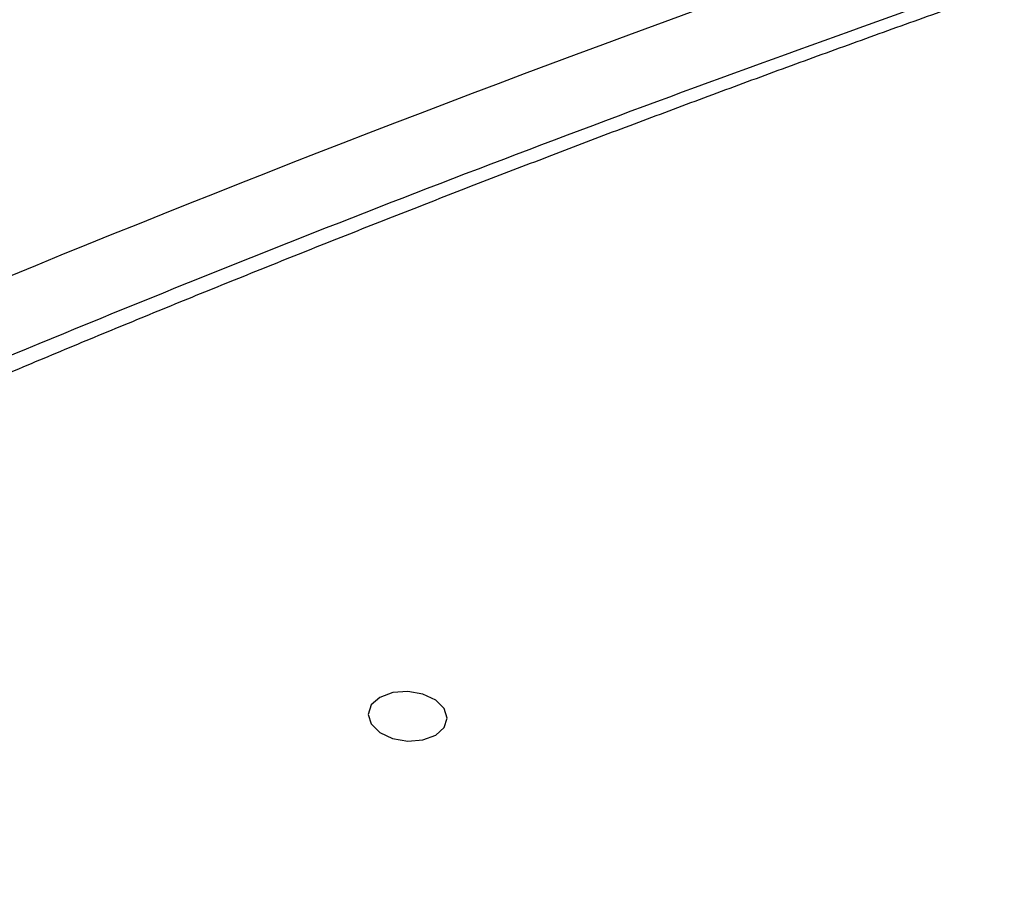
# Model space of a CAD drawing. Header units: millimetres. Extents: x 82 to 1337, y -230 to 1154.
# Tile 44 of 217: x 1116 to 1140, y -58 to -37. Entities that reach past the tile are written whole.
import ezdxf

# ---------------------------------------------------------------- set-up
doc = ezdxf.new("R2010")
doc.units = ezdxf.units.MM

msp = doc.modelspace()

# ---------------------------------------------------------------- linework, layer by layer
at = {"color": 7, "linetype": 'Continuous', "lineweight": 25, "flags": 128}
msp.add_lwpolyline([(1124.427, -53.574), (1124.217, -53.76), (1124.143, -53.988), (1124.216, -54.223), (1124.425, -54.43), (1124.737, -54.577), (1125.106, -54.641), (1125.475, -54.613), (1125.789, -54.498), (1125.998, -54.311), (1126.073, -54.083), (1126, -53.848), (1125.791, -53.641), (1125.479, -53.495), (1125.11, -53.43), (1124.74, -53.458), (1124.427, -53.574)], dxfattribs=at)
at = {"color": 7, "linetype": 'Continuous', "lineweight": 25}
for points, knots in [([(1011.725, -53.407), (1011.725, -53.407), (1011.825, -53.369), (1012.502, -53.09), (1015.791, -51.78), (1020.362, -49.84), (1035.309, -43.112), (1050.321, -35.382), (1066.897, -25.902), (1071.707, -23.1), (1085.484, -14.931), (1100.716, -5.344), (1119.627, 7.207), (1127.964, 12.879), (1133.817, 16.944), (1134.857, 17.656), (1135.015, 17.767)], [0.0831025, 0.0831025, 0.0831025, 0.0831025, 0.0831028, 0.085856, 0.101481, 0.1717935, 0.2030435, 0.4686685, 0.4999594, 0.5311685, 0.5624185, 0.7655435, 0.8124185, 0.898356, 0.913981, 0.916816, 0.916816, 0.916816, 0.916816]), ([(1019.399, -48.987), (1027.182, -45.299), (1042.745, -37.924), (1066.132, -25.462), (1089.494, -11.961), (1110.543, 1.076), (1123.744, 10.048), (1129.21, 13.764)], [0, 0, 0, 0, 0.212493, 0.424904, 0.637459, 0.84987, 1, 1, 1, 1]), ([(1146.069, -31.975), (1132.014, -36.604), (1118.528, -41.768), (1099.152, -50.315), (1092.835, -53.298), (1085.121, -57.196), (1083.587, -57.984), (1080.543, -59.575), (1079.033, -60.377), (1074.535, -62.807), (1071.581, -64.456), (1062.854, -69.491), (1057.215, -72.965), (1049.026, -78.351), (1046.341, -80.176), (1041.061, -83.885), (1038.469, -85.767), (1025.771, -95.297), (1016.424, -103.321), (1007.888, -111.745)], [0, 0, 0, 0, 0.25, 0.25, 0.375, 0.375, 0.40625, 0.40625, 0.4375, 0.4375, 0.5, 0.5, 0.625, 0.625, 0.6875, 0.6875, 0.75, 0.75, 1, 1, 1, 1]), ([(1146.098, -33.795), (1145.24, -34.081), (1144.382, -34.368), (1142.672, -34.948), (1140.115, -35.823), (1134.191, -37.907), (1122.526, -42.244), (1112.836, -46.253), (1103.354, -50.454), (1100.228, -51.887), (1094.044, -54.818), (1090.986, -56.317), (1084.953, -59.373), (1081.976, -60.932), (1076.104, -64.108), (1073.208, -65.727), (1058.961, -73.951), (1048.292, -80.96), (1035.86, -90.253), (1033.419, -92.138), (1028.627, -95.963), (1026.276, -97.903), (1021.676, -101.827), (1018.303, -104.805), (1014.5, -108.337), (1012.899, -109.864), (1011.837, -110.885), (1011.31, -111.397), (1010.786, -111.909)], [0, 0, 0, 0, 0.015625, 0.015625, 0.03125, 0.0625, 0.125, 0.25, 0.25, 0.3125, 0.3125, 0.375, 0.375, 0.4375, 0.4375, 0.5, 0.5, 0.75, 0.75, 0.8125, 0.8125, 0.875, 0.875, 0.9375, 0.96875, 0.984375, 0.984375, 1, 1, 1, 1]), ([(1146.246, -34.028), (1145.663, -34.224), (1144.498, -34.617), (1142.757, -35.213), (1141.021, -35.815), (1139.292, -36.422), (1137.568, -37.035), (1135.851, -37.653), (1134.139, -38.277), (1132.434, -38.907), (1130.734, -39.542), (1129.041, -40.184), (1127.353, -40.83), (1125.672, -41.483), (1123.996, -42.141), (1122.327, -42.805), (1120.663, -43.474), (1119.006, -44.149), (1117.354, -44.83), (1115.709, -45.516), (1114.069, -46.208), (1112.436, -46.906), (1110.808, -47.609), (1109.187, -48.318), (1105.005, -50.168), (1098.35, -53.229), (1089.389, -57.632), (1080.659, -62.209), (1072.173, -66.955), (1063.939, -71.862), (1055.965, -76.925), (1048.248, -82.146), (1042.449, -86.328), (1038.404, -89.372), (1036.006, -91.216), (1033.639, -93.076), (1031.303, -94.951), (1028.999, -96.842), (1026.726, -98.748), (1024.485, -100.67), (1022.275, -102.607), (1020.096, -104.56), (1017.95, -106.528), (1015.832, -108.511), (1014.448, -109.846), (1013.756, -110.513)], [0, 0, 0, 0, 0.010867, 0.021732, 0.032593, 0.043451, 0.054308, 0.065162, 0.076014, 0.086865, 0.097714, 0.108563, 0.119411, 0.130258, 0.141105, 0.151953, 0.162801, 0.173649, 0.184499, 0.19535, 0.206202, 0.217057, 0.227913, 0.238772, 0.249633, 0.312264, 0.374835, 0.437401, 0.500018, 0.562473, 0.62488, 0.687295, 0.74977, 0.770635, 0.791491, 0.81234, 0.833184, 0.854025, 0.874865, 0.895707, 0.916551, 0.937401, 0.958257, 0.979123, 1, 1, 1, 1])]:
    msp.add_open_spline(points, degree=3, knots=knots, dxfattribs=at)

doc.saveas('drawing.dxf')
